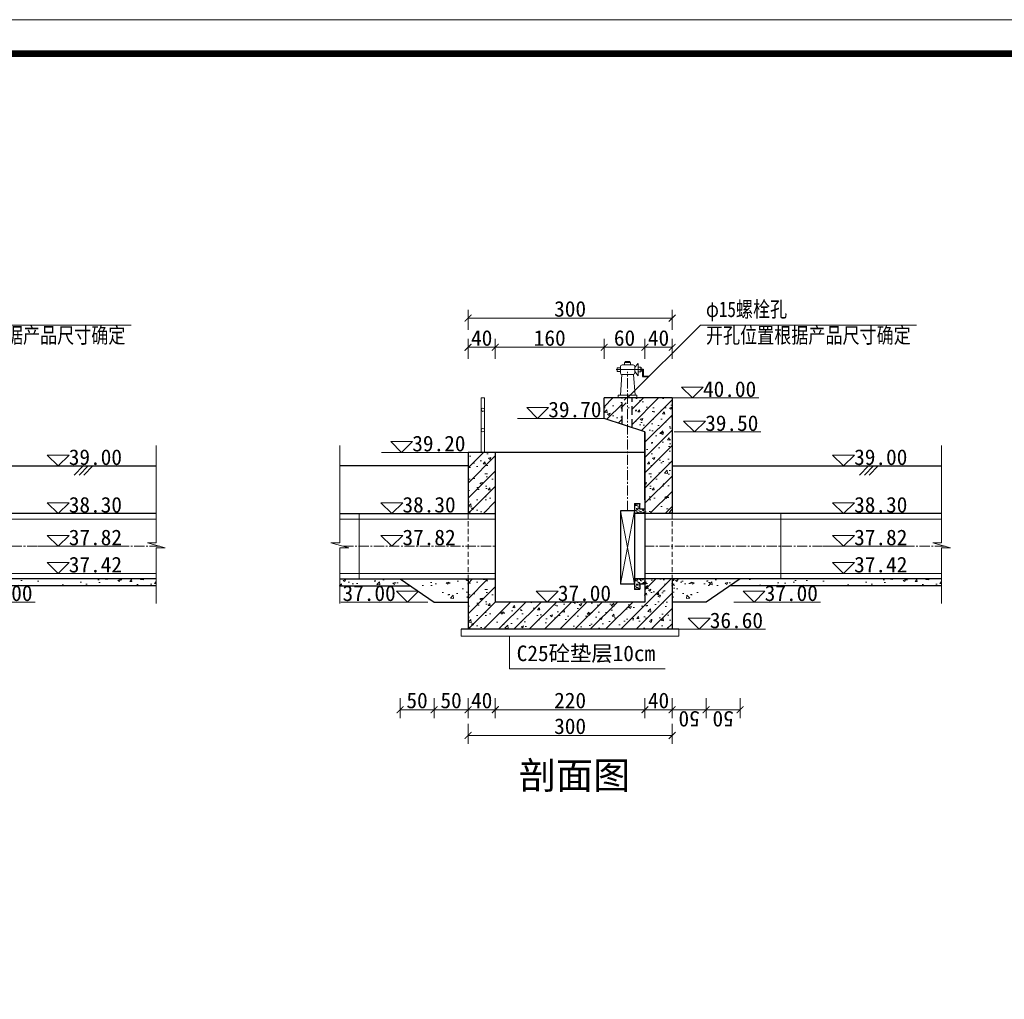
# Model space of a CAD drawing. Extents: x -27255 to 1448651, y 31034 to 8081248.
# Tile 98 of 198: x 583663 to 583808, y 3860950 to 3861094. Entities that reach past the tile are written whole.
import ezdxf
from ezdxf.enums import TextEntityAlignment as Align
from ezdxf.lldxf.tags import DXFTag

# ---------------------------------------------------------------- set-up
doc = ezdxf.new("R2010")
doc.units = 0
for name, pattern in [('CENTER2', [1.125, 0.75, -0.125, 0.125, -0.125]), ('DASHED', [19.05, 12.7, -6.35]), ('HIDDEN', [0.375, 0.25, -0.125])]:
    doc.linetypes.add(name, pattern=pattern)
doc.layers.get('0').update_dxf_attribs({"linetype": 'CONTINUOUS'})
for name, color, linetype, lineweight in [('0.09中心线', 1, 'DASHDOT2', 9), ('0.09标注线', 3, 'CONTINUOUS', 9), ('0.13填充', 8, 'CONTINUOUS', 9), ('0.13文字', 3, 'CONTINUOUS', 13), ('0.15红线', 1, 'CONTINUOUS', 15), ('0.30粗线', 7, 'CONTINUOUS', 30), ('图框', 7, 'CONTINUOUS', 20), ('细实线', 3, 'CONTINUOUS', 20), ('细线', 7, 'CONTINUOUS', 15), ('虚线', 251, 'HIDDEN', 15)]:
    doc.layers.add(name, color=color, linetype=linetype, lineweight=lineweight)
doc.styles.add('-仿宋_GB2312', font='FangSong_GB2312.ttf')
doc.styles.get("Standard").update_dxf_attribs({"font": 'rs.shx', "bigfont": 'hztxt.shx'})
tags = doc.linetypes.add('DASHDOT2', pattern=[0.5, 0.25, -0.125, 0, -0.125]).pattern_tags.tags
tags[10:11] = [DXFTag(74, 4), DXFTag(75, 0), DXFTag(340, '0'), DXFTag(46, 1.0), DXFTag(50, 0.0), DXFTag(44, 0.0), DXFTag(45, 0.0)]
tags[8:9] = [DXFTag(74, 4), DXFTag(75, 0), DXFTag(340, '0'), DXFTag(46, 1.0), DXFTag(50, 0.0), DXFTag(44, 0.0), DXFTag(45, 0.0)]
tags[6:7] = [DXFTag(74, 4), DXFTag(75, 0), DXFTag(340, '0'), DXFTag(46, 1.0), DXFTag(50, 0.0), DXFTag(44, 0.0), DXFTag(45, 0.0)]
tags[4:5] = [DXFTag(74, 4), DXFTag(75, 0), DXFTag(340, '0'), DXFTag(46, 1.0), DXFTag(50, 0.0), DXFTag(44, 0.0), DXFTag(45, 0.0)]
doc.dimstyles.get("Standard").update_dxf_attribs({"dimtxt": 0.18, "dimasz": 0.18, "dimexe": 0.18, "dimexo": 0.0625, "dimgap": 0.09, "dimtad": 0, "dimtih": 1, "dimtoh": 1, "dimdec": 4, "dimzin": 0, "dimdsep": 46, "dimtxsty": 'Standard', "dimcen": 0.09, "dimadec": 0, "dimazin": 0, "dimtfac": 1, "dimtdec": 4, "dimtofl": 0, "dimtmove": 0, "dimatfit": 3, "dimfxl": 1, "dimtolj": 1, "dimtzin": 0, "dimarcsym": 0})

# ---------------------------------------------------------------- blocks, each defined once
blk = doc.blocks.new('d4trtg')
at = {"lineweight": 0}
blk.add_line((653868.4, 3902577.3), (658071.2, 3902577.3), dxfattribs=at)
at = {"lineweight": 0, "const_width": 10}
blk.add_lwpolyline([(654118.6, 3902527.3), (658021.2, 3902527.3), (658021.2, 3899655.4), (654118.6, 3899655.4)], close=True, dxfattribs=at)
blk = doc.blocks.new('_ARCHTICK')
at = {"color": 0, "linetype": 'ByBlock', "const_width": 0.15}
blk.add_lwpolyline([(-0.5, -0.5), (0.5, 0.5)], dxfattribs=at)

msp = doc.modelspace()

# ---------------------------------------------------------------- hatches: boundary and pattern name
at = {"layer": '0.13填充'}
h = msp.add_hatch(dxfattribs=at)
h.set_pattern_fill('ANSI31', color=256, scale=0.4, style=0)
h.set_pattern_definition([(45, (583751.7237, 3861036.7041), (-0.898, 0.898), [])])
h.paths.add_polyline_path([(583752.5011, 3861038.20413), (583751.72367, 3861038.20413), (583751.72367, 3861036.70413), (583752.5011, 3861036.70413)])
h = msp.add_hatch(dxfattribs=at)
h.set_pattern_fill('ANSI31', color=256, scale=0.4, style=0)
h.set_pattern_definition([(45, (583749.2497, 3861036.7041), (-0.89803, 0.89803), [])])
h.paths.add_polyline_path([(583752.93226, 3861038.20413), (583752.20969, 3861038.20413), (583752.20969, 3861036.70413), (583752.93226, 3861036.70413)])
at = {"layer": '0.13文字', "lineweight": 13}
h = msp.add_hatch(dxfattribs=at)
h.set_pattern_fill('ANSI31', color=256, scale=0.5, style=0)
h.set_pattern_definition([(45, (583749.2497, 3861021.2041), (-1.12253, 1.12253), [])])
h.paths.add_polyline_path([(583755.24969, 3861033.20413), (583755.24969, 3861023.20413), (583755.24969, 3861021.20413), (583757.20318, 3861021.20413), (583759.24969, 3861021.20413), (583759.24969, 3861038.20413), (583753.3848, 3861038.20413), (583753.3848, 3861033.82576)])
h.paths.add_polyline_path([(583749.24969, 3861035.20413), (583751.8848, 3861034.32576), (583751.8848, 3861038.20413), (583751.35119, 3861038.20413), (583749.24969, 3861038.20413)])
at = {"layer": '0.13文字', "linetype": 'Continuous', "lineweight": 13}
h = msp.add_hatch(dxfattribs=at)
h.set_pattern_fill('AR-CONC', color=256, scale=0.02, style=0)
h.set_pattern_definition([(50, (583749.2497, 3861035.0453), (3.6437, -0.3188), [0.381, -4.191]), (355, (583749.2497, 3861035.0453), (-0.705, 3.821), [0.3048, -3.3528]), (100.45, (583749.5533, 3861035.0188), (2.939, 3.5023), [0.3238, -3.5618]), (46.18, (583749.2497, 3861036.0613), (5.4216, -0.841), [0.5715, -6.2865]), (96.64, (583749.7015, 3861035.9913), (4.748, 4.9485), [0.4857, -5.3427]), (351.18, (583749.2497, 3861036.0613), (4.748, 4.9485), [0.4572, -5.0292]), (21, (583749.7577, 3861035.8073), (3.0323, -2.0453), [0.381, -4.191]), (326, (583749.7577, 3861035.8073), (1.236, 3.6838), [0.3048, -3.3528]), (71.45, (583750.0104, 3861035.637), (4.2683, 1.6385), [0.3238, -3.5618]), (37.5, (583749.2497, 3861035.0453), (0.06177, 1.6911), [0, -3.31216, 0, -3.4036, 0, -3.3655]), (7.5, (583749.2497, 3861035.0453), (1.3364, 2.0036), [0, -1.94056, 0, -3.23596, 0, -1.2827]), (327.5, (583748.1169, 3861035.0453), (2.7118, -0.11457), [0, -1.27, 0, -3.9624, 0, -5.2578]), (317.5, (583747.6089, 3861035.0453), (2.9626, 0.5085), [0, -1.651, 0, -2.63144, 0, -3.7338])])
h.paths.add_polyline_path([(583749.24969, 3861035.70413), (583751.8848, 3861035.04535), (583751.8848, 3861038.20413), (583751.35119, 3861038.20413), (583749.24969, 3861038.20413)])
at = {"layer": '0.13文字', "lineweight": 13}
h = msp.add_hatch(dxfattribs=at)
h.set_pattern_fill('AR-CONC', color=256, scale=0.02, style=0)
h.set_pattern_definition([(50, (583753.3848, 3861021.204), (3.6437, -0.3188), [0.381, -4.191]), (355, (583753.3848, 3861021.204), (-0.70486, 3.8211), [0.3048, -3.3528]), (100.45, (583753.6884, 3861021.1776), (2.93885, 3.5023), [0.3238, -3.5618]), (46.184, (583753.385, 3861022.22), (5.4216, -0.8408), [0.5715, -6.2865]), (96.636, (583753.8366, 3861022.15), (4.7481, 4.9485), [0.4857, -5.3427]), (351.184, (583753.385, 3861022.22), (4.748, 4.9485), [0.4572, -5.0292]), (21, (583753.8928, 3861021.966), (3.0323, -2.0453), [0.381, -4.191]), (326, (583753.8928, 3861021.966), (1.236, 3.6838), [0.3048, -3.3528]), (71.451, (583754.1455, 3861021.7957), (4.2683, 1.63846), [0.3238, -3.5618]), (37.5, (583753.3848, 3861021.2041), (0.06177, 1.6911), [0, -3.31216, 0, -3.4036, 0, -3.3655]), (7.5, (583753.3848, 3861021.2041), (1.3364, 2.00361), [0, -1.94056, 0, -3.23596, 0, -1.2827]), (327.5, (583752.252, 3861021.2041), (2.71181, -0.11457), [0, -1.27, 0, -3.9624, 0, -5.2578]), (317.5, (583751.744, 3861021.2041), (2.96258, 0.50853), [0, -1.651, 0, -2.63144, 0, -3.7338])])
h.paths.add_polyline_path([(583753.3848, 3861038.20413), (583753.3848, 3861033.82576), (583755.24969, 3861033.20413), (583755.24969, 3861023.20413), (583755.24969, 3861021.20413), (583757.20318, 3861021.20413), (583759.24969, 3861021.20413), (583759.24969, 3861038.20413)])
h = msp.add_hatch(dxfattribs=at)
h.set_pattern_fill('ANSI31', color=256, scale=0.5, style=0)
h.set_pattern_definition([(45, (583729.2497, 3861021.2041), (-1.12253, 1.12253), [])])
h.paths.add_polyline_path([(583733.24969, 3861030.20413), (583729.24969, 3861030.20413), (583729.24969, 3861021.20413), (583733.24969, 3861021.20413)])
h = msp.add_hatch(dxfattribs=at)
h.set_pattern_fill('AR-CONC', color=256, scale=0.02, style=0)
h.set_pattern_definition([(50, (583729.2497, 3861021.204), (3.6437, -0.3188), [0.381, -4.191]), (355, (583729.2497, 3861021.204), (-0.7049, 3.8211), [0.3048, -3.3528]), (100.45, (583729.5533, 3861021.1776), (2.9389, 3.5023), [0.3238, -3.5618]), (46.184, (583729.2497, 3861022.22), (5.4216, -0.8408), [0.5715, -6.2865]), (96.636, (583729.7015, 3861022.15), (4.748, 4.9485), [0.4857, -5.3427]), (351.184, (583729.2497, 3861022.22), (4.748, 4.9485), [0.4572, -5.0292]), (21, (583729.7577, 3861021.966), (3.0323, -2.0453), [0.381, -4.191]), (326, (583729.7577, 3861021.966), (1.236, 3.6838), [0.3048, -3.3528]), (71.45, (583730.0104, 3861021.7957), (4.2683, 1.6385), [0.3238, -3.5618]), (37.5, (583729.2497, 3861021.2041), (0.06177, 1.6911), [0, -3.31216, 0, -3.4036, 0, -3.3655]), (7.5, (583729.2497, 3861021.2041), (1.3364, 2.0036), [0, -1.94056, 0, -3.23596, 0, -1.2827]), (327.5, (583728.1169, 3861021.2041), (2.71181, -0.11457), [0, -1.27, 0, -3.9624, 0, -5.2578]), (317.5, (583727.6089, 3861021.2041), (2.9626, 0.50853), [0, -1.651, 0, -2.63144, 0, -3.7338])])
h.paths.add_polyline_path([(583729.24969, 3861021.20413), (583733.24969, 3861021.20413), (583733.24969, 3861030.20413), (583729.24969, 3861030.20413)])
h = msp.add_hatch(dxfattribs=at)
h.set_pattern_fill('AR-SAND', color=256, scale=0.01, style=0)
h.set_pattern_definition([(37.5, (583753.73677, 3861021.20413), (-0.016, 0.48941), [0, -0.38608, 0, -0.4318, 0, -0.41275]), (7.5, (583753.7368, 3861021.2041), (0.44952, 0.71683), [0, -0.20828, 0, -0.34798, 0, -0.13335]), (327.5, (583753.42435, 3861021.20413), (0.79099, 0.00144), [0, -0.127, 0, -0.4572, 0, -0.5969]), (317.5, (583753.42435, 3861021.2041), (0.76356, 0.22293), [0, -0.0635, 0, -0.29972, 0, -0.3429])])
h.paths.add_polyline_path([(583755.24969, 3861021.92806), (583754.52185, 3861021.92806), (583754.52185, 3861022.70413), (583753.73677, 3861022.70413), (583753.73677, 3861021.20413), (583755.24969, 3861021.20413)])
h = msp.add_hatch(dxfattribs=at)
h.set_pattern_fill('AR-CONC', color=256, scale=0.02, style=0)
h.set_pattern_definition([(50, (583643.7825, 3861010.604), (3.6437, -0.31878), [0.381, -4.191]), (355, (583643.7825, 3861010.604), (-0.70486, 3.82113), [0.3048, -3.3528]), (100.451, (583644.086, 3861010.5776), (2.93885, 3.50233), [0.3238, -3.5618]), (46.184, (583643.7825, 3861011.62), (5.4216, -0.84085), [0.5715, -6.2865]), (96.636, (583644.2343, 3861011.55), (4.7481, 4.9485), [0.4857, -5.3427]), (351.184, (583643.7825, 3861011.62), (4.7481, 4.9485), [0.4572, -5.0292]), (21, (583644.2905, 3861011.366), (3.0323, -2.0453), [0.381, -4.191]), (326, (583644.2905, 3861011.366), (1.23604, 3.68376), [0.3048, -3.3528]), (71.451, (583644.5432, 3861011.1957), (4.26833, 1.63846), [0.3238, -3.5618]), (37.5, (583643.7825, 3861010.6041), (0.06177, 1.6911), [0, -3.31216, 0, -3.4036, 0, -3.3655]), (7.5, (583643.7825, 3861010.6041), (1.33639, 2.00361), [0, -1.94056, 0, -3.23596, 0, -1.2827]), (327.5, (583642.6497, 3861010.6041), (2.71181, -0.114575), [0, -1.27, 0, -3.9624, 0, -5.2578]), (317.5, (583642.1417, 3861010.6041), (2.96258, 0.50853), [0, -1.651, 0, -2.63144, 0, -3.7338])])
h.paths.add_polyline_path([(583683.40315, 3861010.60413), (583683.40315, 3861011.60413), (583643.78252, 3861011.60413), (583643.78252, 3861010.60413)])
h = msp.add_hatch(dxfattribs=at)
h.set_pattern_fill('AR-CONC', color=256, scale=0.02, style=0)
h.set_pattern_definition([(50, (583710.3882, 3861010.604), (3.6437, -0.3188), [0.381, -4.191]), (355, (583710.3882, 3861010.604), (-0.7049, 3.8211), [0.3048, -3.3528]), (100.45, (583710.692, 3861010.5776), (2.9389, 3.5023), [0.3238, -3.5618]), (46.184, (583710.3882, 3861011.62), (5.4216, -0.8408), [0.5715, -6.2865]), (96.636, (583710.84, 3861011.55), (4.748, 4.9485), [0.4857, -5.3427]), (351.184, (583710.388, 3861011.62), (4.748, 4.9485), [0.4572, -5.0292]), (21, (583710.8962, 3861011.366), (3.0323, -2.0453), [0.381, -4.191]), (326, (583710.8962, 3861011.366), (1.236, 3.6838), [0.3048, -3.3528]), (71.45, (583711.149, 3861011.1957), (4.2683, 1.6385), [0.3238, -3.5618]), (37.5, (583710.3882, 3861010.6041), (0.06177, 1.6911), [0, -3.31216, 0, -3.4036, 0, -3.3655]), (7.5, (583710.3882, 3861010.6041), (1.3364, 2.0036), [0, -1.94056, 0, -3.23596, 0, -1.2827]), (327.5, (583709.2554, 3861010.6041), (2.71181, -0.11457), [0, -1.27, 0, -3.9624, 0, -5.2578]), (317.5, (583708.7474, 3861010.6041), (2.9626, 0.50853), [0, -1.651, 0, -2.63144, 0, -3.7338])])
h.paths.add_polyline_path([(583710.38823, 3861011.60413), (583710.38823, 3861010.60413), (583722.24969, 3861010.60413), (583721.24969, 3861011.60413)])
h = msp.add_hatch(dxfattribs=at)
h.set_pattern_fill('AR-CONC', color=256, scale=0.02, style=0)
h.set_pattern_definition([(50, (583721.2497, 3861008.604), (3.6437, -0.3188), [0.381, -4.191]), (355, (583721.2497, 3861008.604), (-0.7049, 3.8211), [0.3048, -3.3528]), (100.45, (583721.5533, 3861008.5776), (2.9389, 3.5023), [0.3238, -3.5618]), (46.184, (583721.2497, 3861009.62), (5.4216, -0.8408), [0.5715, -6.2865]), (96.636, (583721.7015, 3861009.55), (4.748, 4.9485), [0.4857, -5.3427]), (351.184, (583721.2497, 3861009.62), (4.748, 4.9485), [0.4572, -5.0292]), (21, (583721.7577, 3861009.366), (3.0323, -2.0453), [0.381, -4.191]), (326, (583721.7577, 3861009.366), (1.236, 3.6838), [0.3048, -3.3528]), (71.45, (583722.0104, 3861009.1957), (4.2683, 1.6385), [0.3238, -3.5618]), (37.5, (583721.2497, 3861008.6041), (0.06177, 1.6911), [0, -3.31216, 0, -3.4036, 0, -3.3655]), (7.5, (583721.2497, 3861008.6041), (1.3364, 2.0036), [0, -1.94056, 0, -3.23596, 0, -1.2827]), (327.5, (583720.1169, 3861008.6041), (2.71181, -0.11457), [0, -1.27, 0, -3.9624, 0, -5.2578]), (317.5, (583719.6089, 3861008.6041), (2.9626, 0.50853), [0, -1.651, 0, -2.63144, 0, -3.7338])])
h.paths.add_polyline_path([(583729.24969, 3861011.60413), (583721.24969, 3861011.60413), (583724.24969, 3861008.60413), (583729.24969, 3861008.60413)])
h = msp.add_hatch(dxfattribs=at)
h.set_pattern_fill('AR-CONC', color=256, scale=0.02, style=0)
h.set_pattern_definition([(50, (583729.2497, 3861004.204), (3.6437, -0.31878), [0.381, -4.191]), (355, (583729.2497, 3861004.204), (-0.70486, 3.82113), [0.3048, -3.3528]), (100.451, (583729.5533, 3861004.1776), (2.93885, 3.50233), [0.3238, -3.5618]), (46.184, (583729.2497, 3861005.22), (5.4216, -0.84085), [0.5715, -6.2865]), (96.636, (583729.7015, 3861005.15), (4.7481, 4.9485), [0.4857, -5.3427]), (351.184, (583729.2497, 3861005.22), (4.7481, 4.9485), [0.4572, -5.0292]), (21, (583729.7577, 3861004.966), (3.0323, -2.0453), [0.381, -4.191]), (326, (583729.7577, 3861004.966), (1.23604, 3.68376), [0.3048, -3.3528]), (71.451, (583730.0104, 3861004.7957), (4.26833, 1.63846), [0.3238, -3.5618]), (37.5, (583729.2497, 3861004.2041), (0.06177, 1.6911), [0, -3.31216, 0, -3.4036, 0, -3.3655]), (7.5, (583729.2497, 3861004.2041), (1.33639, 2.00361), [0, -1.94056, 0, -3.23596, 0, -1.2827]), (327.5, (583728.1169, 3861004.2041), (2.71181, -0.114575), [0, -1.27, 0, -3.9624, 0, -5.2578]), (317.5, (583727.6089, 3861004.2041), (2.96258, 0.50853), [0, -1.651, 0, -2.63144, 0, -3.7338])])
h.paths.add_polyline_path([(583733.24969, 3861008.20413), (583733.24969, 3861011.60413), (583729.24969, 3861011.60413), (583729.24969, 3861004.20413), (583759.24969, 3861004.20413), (583759.24969, 3861011.60413), (583755.24969, 3861011.60413), (583755.24969, 3861008.20413)])
h = msp.add_hatch(dxfattribs=at)
h.set_pattern_fill('ANSI31', color=256, scale=0.5, style=0)
h.set_pattern_definition([(45, (583729.2497, 3861004.2041), (-1.12253, 1.12253), [])])
h.paths.add_polyline_path([(583733.24969, 3861008.20413), (583733.24969, 3861011.60413), (583729.24969, 3861011.60413), (583729.24969, 3861004.20413), (583759.24969, 3861004.20413), (583759.24969, 3861011.60413), (583755.24969, 3861011.60413), (583755.24969, 3861008.20413)])
h = msp.add_hatch(dxfattribs=at)
h.set_pattern_fill('AR-SAND', color=256, scale=0.01, style=0)
h.set_pattern_definition([(37.5, (583753.73677, 3861010.10413), (-0.016, 0.48941), [0, -0.38608, 0, -0.4318, 0, -0.41275]), (7.5, (583753.7368, 3861010.1041), (0.44952, 0.71683), [0, -0.20828, 0, -0.34798, 0, -0.13335]), (327.5, (583753.42435, 3861010.10413), (0.79099, 0.00144), [0, -0.127, 0, -0.4572, 0, -0.5969]), (317.5, (583753.42435, 3861010.1041), (0.76356, 0.22293), [0, -0.0635, 0, -0.29972, 0, -0.3429])])
h.paths.add_polyline_path([(583755.24969, 3861011.60413), (583753.73677, 3861011.60413), (583753.73677, 3861010.10413), (583754.52185, 3861010.10413), (583754.52185, 3861010.8802), (583755.24969, 3861010.8802)])
h = msp.add_hatch(dxfattribs=at)
h.set_pattern_fill('AR-CONC', color=256, scale=0.02, style=0)
h.set_pattern_definition([(50, (583759.2497, 3861010.604), (3.6437, -0.31878), [0.381, -4.191]), (355, (583759.2497, 3861010.604), (-0.70486, 3.82113), [0.3048, -3.3528]), (100.451, (583759.5533, 3861010.5776), (2.93885, 3.50233), [0.3238, -3.5618]), (46.184, (583759.2497, 3861011.62), (5.4216, -0.84085), [0.5715, -6.2865]), (96.636, (583759.7015, 3861011.55), (4.7481, 4.9485), [0.4857, -5.3427]), (351.184, (583759.2497, 3861011.62), (4.7481, 4.9485), [0.4572, -5.0292]), (21, (583759.7577, 3861011.366), (3.0323, -2.0453), [0.381, -4.191]), (326, (583759.7577, 3861011.366), (1.23604, 3.68376), [0.3048, -3.3528]), (71.451, (583760.0104, 3861011.1957), (4.26833, 1.63846), [0.3238, -3.5618]), (37.5, (583759.2497, 3861010.6041), (0.06177, 1.6911), [0, -3.31216, 0, -3.4036, 0, -3.3655]), (7.5, (583759.2497, 3861010.6041), (1.33639, 2.00361), [0, -1.94056, 0, -3.23596, 0, -1.2827]), (327.5, (583758.1169, 3861010.6041), (2.71181, -0.114575), [0, -1.27, 0, -3.9624, 0, -5.2578]), (317.5, (583757.6089, 3861010.6041), (2.96258, 0.50853), [0, -1.651, 0, -2.63144, 0, -3.7338])])
h.paths.add_polyline_path([(583798.87031, 3861010.60413), (583798.87031, 3861011.60413), (583759.24969, 3861011.60413), (583759.24969, 3861010.60413)])
h = msp.add_hatch(dxfattribs=at)
h.set_pattern_fill('AR-CONC', color=256, scale=0.02, style=0)
h.set_pattern_definition([(130, (583767.2497, 3861008.604), (-3.6437, -0.3188), [0.381, -4.191]), (185, (583767.2497, 3861008.604), (0.7049, 3.8211), [0.3048, -3.3528]), (79.55, (583766.946, 3861008.5776), (-2.9389, 3.5023), [0.3238, -3.5618]), (133.816, (583767.2497, 3861009.62), (-5.4216, -0.8408), [0.5715, -6.2865]), (83.364, (583766.798, 3861009.55), (-4.748, 4.9485), [0.4857, -5.3427]), (188.816, (583767.2497, 3861009.62), (-4.748, 4.9485), [0.4572, -5.0292]), (159, (583766.7417, 3861009.366), (-3.0323, -2.0453), [0.381, -4.191]), (214, (583766.7417, 3861009.366), (-1.236, 3.6838), [0.3048, -3.3528]), (108.55, (583766.489, 3861009.1957), (-4.2683, 1.6385), [0.3238, -3.5618]), (142.5, (583767.2497, 3861008.6041), (-0.06177, 1.6911), [0, -3.31216, 0, -3.4036, 0, -3.3655]), (172.5, (583767.2497, 3861008.6041), (-1.3364, 2.0036), [0, -1.94056, 0, -3.23596, 0, -1.2827]), (212.5, (583768.3825, 3861008.6041), (-2.71181, -0.11457), [0, -1.27, 0, -3.9624, 0, -5.2578]), (222.5, (583768.8905, 3861008.6041), (-2.9626, 0.50853), [0, -1.651, 0, -2.63144, 0, -3.7338])])
h.paths.add_polyline_path([(583759.24969, 3861011.60413), (583767.24969, 3861011.60413), (583764.24969, 3861008.60413), (583759.24969, 3861008.60413)])
at = {"layer": '0.13文字', "linetype": 'Continuous', "lineweight": 13}
h = msp.add_hatch(dxfattribs=at)
h.set_pattern_fill('AR-CONC', color=256, scale=0.02, style=0)
h.set_pattern_definition([(50, (583755.2497, 3861009.204), (3.6437, -0.3188), [0.381, -4.191]), (355, (583755.2497, 3861009.204), (-0.7049, 3.8211), [0.3048, -3.3528]), (100.45, (583755.5533, 3861009.1776), (2.9389, 3.5023), [0.3238, -3.5618]), (46.18, (583755.2497, 3861010.22), (5.4216, -0.841), [0.5715, -6.2865]), (96.64, (583755.7015, 3861010.15), (4.748, 4.9485), [0.4857, -5.3427]), (351.18, (583755.2497, 3861010.22), (4.748, 4.9485), [0.4572, -5.0292]), (21, (583755.7577, 3861009.966), (3.0323, -2.0453), [0.381, -4.191]), (326, (583755.7577, 3861009.966), (1.236, 3.6838), [0.3048, -3.3528]), (71.45, (583756.0104, 3861009.7957), (4.2683, 1.6385), [0.3238, -3.5618]), (37.5, (583755.2497, 3861009.2041), (0.06177, 1.6911), [0, -3.31216, 0, -3.4036, 0, -3.3655]), (7.5, (583755.2497, 3861009.2041), (1.3364, 2.0036), [0, -1.94056, 0, -3.23596, 0, -1.2827]), (327.5, (583754.1169, 3861009.2041), (2.7118, -0.11457), [0, -1.27, 0, -3.9624, 0, -5.2578]), (317.5, (583753.6089, 3861009.2041), (2.9626, 0.5085), [0, -1.651, 0, -2.63144, 0, -3.7338])])
h.paths.add_polyline_path([(583755.24969, 3861011.20413), (583755.24969, 3861009.20413), (583760.24969, 3861009.20413), (583760.24969, 3861011.20413)])

# ---------------------------------------------------------------- linework, layer by layer
for p, q in [((583754.4437, 3861042.38586), (583754.93863, 3861042.38586)), ((583754.65191, 3861042.71957), (583754.65191, 3861042.05214)), ((583754.65191, 3861042.41879), (583754.96645, 3861042.41879)), ((583754.65191, 3861042.35292), (583754.96645, 3861042.35292)), ((583754.91081, 3861042.41879), (583754.91081, 3861041.36358)), ((583754.96645, 3861042.41879), (583754.96645, 3861041.42612)), ((583754.91081, 3861041.36358), (583755.79415, 3861041.36358)), ((583754.96645, 3861041.42612), (583755.79415, 3861041.42612)), ((583755.79415, 3861041.42612), (583755.79415, 3861041.36358))]:
    msp.add_line(p, q)
at = {"linetype": 'Continuous', "lineweight": 30}
for p, q in [((583749.24969, 3861035.20413), (583749.24969, 3861038.20413)), ((583755.24969, 3861033.20413), (583749.24969, 3861035.20413)), ((583755.24969, 3861023.20413), (583755.24969, 3861033.20413)), ((583753.73677, 3861021.6021), (583751.65677, 3861021.6021)), ((583751.65677, 3861021.6021), (583751.65677, 3861010.83372)), ((583753.73677, 3861022.70413), (583753.73677, 3861010.10413)), ((583753.73677, 3861022.70413), (583754.52185, 3861022.70413)), ((583754.52185, 3861021.92806), (583754.52185, 3861022.70413)), ((583754.52185, 3861021.92806), (583755.24969, 3861021.92806)), ((583755.24969, 3861021.20413), (583753.73677, 3861021.20413)), ((583757.20318, 3861021.20413), (583755.24969, 3861021.20413)), ((583755.24969, 3861011.60413), (583753.73677, 3861011.60413)), ((583757.20318, 3861011.60413), (583755.24969, 3861011.60413)), ((583753.73677, 3861010.83372), (583751.65677, 3861010.83372)), ((583753.73677, 3861010.10413), (583754.52185, 3861010.10413)), ((583754.52185, 3861010.8802), (583755.24969, 3861010.8802)), ((583754.52185, 3861010.8802), (583754.52185, 3861010.10413))]:
    msp.add_line(p, q, dxfattribs=at)
at = {"linetype": 'DASHED', "ltscale": 0.1}
for p, q in [((583751.8848, 3861034.32576), (583751.8848, 3861038.20413)), ((583753.3848, 3861033.82576), (583753.3848, 3861038.20413))]:
    msp.add_line(p, q, dxfattribs=at)
at = {"layer": '0.09中心线', "lineweight": 20, "ltscale": 3}
msp.add_line((583751.03432, 3861042.38586), (583754.4437, 3861042.38586), dxfattribs=at)
at = {"layer": '0.09标注线'}
for p, q in [((583647.97379, 3861048.87884), (583679.69572, 3861048.87884)), ((583763.44096, 3861048.87884), (583795.16289, 3861048.87884)), ((583753.73677, 3861021.6021), (583751.65677, 3861010.83372)), ((583751.65677, 3861021.6021), (583753.73677, 3861010.83372)), ((583735.35566, 3860998.38189), (583758.21372, 3860998.38189))]:
    msp.add_line(p, q, dxfattribs=at)
at = {"layer": '0.13文字', "linetype": 'Continuous', "lineweight": 13}
msp.add_line((582175.00285, 3861093.80819), (587865.89025, 3861093.80819), dxfattribs=at)
at = {"layer": '0.13文字', "lineweight": 13}
for p, q in [((583763.44096, 3861048.87884), (583752.66632, 3861038.20413)), ((583683.40315, 3861020.40413), (583639.78252, 3861020.40413)), ((583710.38823, 3861020.40413), (583733.24969, 3861020.40413)), ((583798.87031, 3861020.40413), (583755.24969, 3861020.40413)), ((583775.24969, 3861021.20413), (583775.24969, 3861011.60413)), ((583683.40315, 3861012.40413), (583639.78252, 3861012.40413)), ((583710.38823, 3861012.40413), (583733.24969, 3861012.40413)), ((583798.87031, 3861012.40413), (583755.24969, 3861012.40413)), ((583728.24969, 3861004.20413), (583728.24969, 3861003.20413)), ((583760.24969, 3861004.20413), (583760.24969, 3861003.20413)), ((583760.24969, 3861003.20413), (583728.24969, 3861003.20413)), ((583735.35566, 3860998.38189), (583735.35566, 3861003.20413))]:
    msp.add_line(p, q, dxfattribs=at)
at = {"layer": '0.15红线'}
for p, q in [((583731.18482, 3861030.20413), (583731.18482, 3861038.20413)), ((583731.68482, 3861038.20413), (583731.18482, 3861038.20413)), ((583731.68482, 3861030.20413), (583731.68482, 3861038.20413))]:
    msp.add_line(p, q, dxfattribs=at)
for centre in [(583731.43482, 3861036.47583), (583731.43482, 3861033.46365)]:
    msp.add_circle(centre, 0.25, dxfattribs=at)
at = {"layer": '0.30粗线', "color": 7, "lineweight": 13}
for p, q in [((583752.23369, 3861043.05953), (583752.23369, 3861043.39077)), ((583752.23369, 3861043.39077), (583753.14307, 3861043.39077)), ((583753.01969, 3861043.54955), (583752.34879, 3861043.54955)), ((583752.34879, 3861043.54955), (583752.34879, 3861043.39077)), ((583753.01969, 3861043.39077), (583753.01969, 3861043.54955)), ((583753.14307, 3861043.39077), (583753.14307, 3861043.05953)), ((583754.2432, 3861041.43744), (583754.2432, 3861043.28023)), ((583751.64342, 3861042.63286), (583751.16122, 3861042.63286)), ((583751.16122, 3861042.63286), (583751.16122, 3861042.09555)), ((583751.16122, 3861042.09555), (583751.64342, 3861042.09555)), ((583751.64342, 3861041.90075), (583751.64342, 3861042.80953)), ((583751.89342, 3861043.05953), (583753.53845, 3861043.05953)), ((583753.78845, 3861042.80953), (583753.78845, 3861041.90346)), ((583754.18911, 3861042.71957), (583754.65191, 3861042.71957)), ((583754.18911, 3861042.05214), (583754.65191, 3861042.05214)), ((583751.87125, 3861041.65174), (583751.6534, 3861038.62735)), ((583753.3337, 3861041.65075), (583751.89342, 3861041.65075)), ((583753.53845, 3861041.65346), (583753.33347, 3861041.65346)), ((583753.57476, 3861041.65611), (583753.83427, 3861038.62735)), ((583754.08013, 3861038.62735), (583751.30082, 3861038.62735)), ((583751.30082, 3861038.62735), (583751.30082, 3861038.20413)), ((583754.08013, 3861038.20413), (583754.08013, 3861038.62735))]:
    msp.add_line(p, q, dxfattribs=at)
at = {"layer": '0.30粗线'}
for p, q in [((583759.24969, 3861038.20413), (583749.24969, 3861038.20413)), ((583759.24969, 3861038.20413), (583759.24969, 3861021.20413)), ((583755.24969, 3861033.20413), (583755.24969, 3861008.20413)), ((583755.24969, 3861030.20413), (583729.24969, 3861030.20413)), ((583729.24969, 3861030.20413), (583729.24969, 3861021.20413)), ((583733.24969, 3861030.20413), (583733.24969, 3861008.20413)), ((583643.78252, 3861028.20413), (583683.40315, 3861028.20413)), ((583729.24969, 3861028.20413), (583710.38823, 3861028.20413)), ((583729.24969, 3861028.20413), (583710.38823, 3861028.20413)), ((583759.24969, 3861028.20413), (583798.87031, 3861028.20413)), ((583683.40315, 3861021.20413), (583639.78252, 3861021.20413)), ((583710.38823, 3861021.20413), (583733.24969, 3861021.20413)), ((583798.87031, 3861021.20413), (583755.24969, 3861021.20413)), ((583683.40315, 3861011.60413), (583639.78252, 3861011.60413)), ((583710.38823, 3861011.60413), (583733.24969, 3861011.60413)), ((583719.24969, 3861011.60413), (583724.24969, 3861008.20413)), ((583729.24969, 3861011.60413), (583729.24969, 3861004.20413)), ((583798.87031, 3861011.60413), (583755.24969, 3861011.60413)), ((583759.24969, 3861011.60413), (583759.24969, 3861004.20413)), ((583769.24969, 3861011.60413), (583764.24969, 3861008.20413)), ((583683.40315, 3861010.60413), (583652.31194, 3861010.60413)), ((583710.38823, 3861010.60413), (583720.72028, 3861010.60413)), ((583798.87031, 3861010.60413), (583767.7791, 3861010.60413)), ((583724.24969, 3861008.20413), (583729.24969, 3861008.20413)), ((583755.24969, 3861008.20413), (583733.24969, 3861008.20413)), ((583764.24969, 3861008.20413), (583759.24969, 3861008.20413)), ((583760.24969, 3861004.20413), (583728.24969, 3861004.20413))]:
    msp.add_line(p, q, dxfattribs=at)
at = {"layer": '0.30粗线', "color": 7, "lineweight": 13}
for centre, start, end in [((583751.89342, 3861042.80953), 90, 180), ((583751.89342, 3861041.90075), 180, 270), ((583753.53845, 3861042.80953), 0, 90), ((583753.53845, 3861041.90346), 270, 0)]:
    msp.add_arc(centre, 0.25, start, end, dxfattribs=at)
at = {"layer": '细实线', "color": 1, "linetype": 'CENTER2', "lineweight": 13, "ltscale": 2}
for p, q in [((583752.69677, 3861021.6021), (583752.69677, 3861042.05487)), ((583683.9056, 3861016.40413), (583639.78252, 3861016.40413)), ((583710.89069, 3861016.40413), (583733.24969, 3861016.40413)), ((583799.37277, 3861016.40413), (583755.24969, 3861016.40413))]:
    msp.add_line(p, q, dxfattribs=at)
at = {"layer": '细实线', "color": 3, "lineweight": 15}
for p, q in [((583760.61972, 3861039.80807), (583762.22367, 3861038.20413)), ((583763.82761, 3861039.80807), (583760.61972, 3861039.80807)), ((583762.22367, 3861038.20413), (583763.82761, 3861039.80807)), ((583759.24969, 3861038.20413), (583771.99807, 3861038.20413)), ((583737.87134, 3861036.80807), (583739.47529, 3861035.20413)), ((583741.07923, 3861036.80807), (583737.87134, 3861036.80807)), ((583739.47529, 3861035.20413), (583741.07923, 3861036.80807)), ((583736.50131, 3861035.20413), (583749.24969, 3861035.20413)), ((583760.93536, 3861034.80807), (583762.53931, 3861033.20413)), ((583764.14325, 3861034.80807), (583760.93536, 3861034.80807)), ((583762.53931, 3861033.20413), (583764.14325, 3861034.80807)), ((583759.56533, 3861033.20413), (583772.31371, 3861033.20413)), ((583717.87134, 3861031.80807), (583719.47529, 3861030.20413)), ((583721.07923, 3861031.80807), (583717.87134, 3861031.80807)), ((583719.47529, 3861030.20413), (583721.07923, 3861031.80807)), ((583683.40315, 3861031.20082, -0.09223), (583683.40315, 3861016.91195, -0.09223)), ((583710.38823, 3861031.20082, -0.09223), (583710.38823, 3861016.91195, -0.09223)), ((583716.50131, 3861030.20413), (583729.24969, 3861030.20413)), ((583798.87031, 3861031.20082, -0.09223), (583798.87031, 3861016.91195, -0.09223)), ((583667.37256, 3861029.80807), (583668.97651, 3861028.20413)), ((583670.58045, 3861029.80807), (583667.37256, 3861029.80807)), ((583668.97651, 3861028.20413), (583670.58045, 3861029.80807)), ((583782.83973, 3861029.80807), (583784.44367, 3861028.20413)), ((583786.04762, 3861029.80807), (583782.83973, 3861029.80807)), ((583784.44367, 3861028.20413), (583786.04762, 3861029.80807)), ((583666.00253, 3861028.20413), (583678.75091, 3861028.20413)), ((583781.46969, 3861028.20413), (583794.21808, 3861028.20413)), ((583667.37256, 3861022.80807), (583668.97651, 3861021.20413)), ((583670.58045, 3861022.80807), (583667.37256, 3861022.80807)), ((583668.97651, 3861021.20413), (583670.58045, 3861022.80807)), ((583716.42834, 3861022.80807), (583718.03229, 3861021.20413)), ((583719.63624, 3861022.80807), (583716.42834, 3861022.80807)), ((583718.03229, 3861021.20413), (583719.63624, 3861022.80807)), ((583782.83973, 3861022.80807), (583784.44367, 3861021.20413)), ((583786.04762, 3861022.80807), (583782.83973, 3861022.80807)), ((583784.44367, 3861021.20413), (583786.04762, 3861022.80807)), ((583666.00253, 3861021.20413), (583678.75091, 3861021.20413)), ((583713.24969, 3861021.20413), (583713.24969, 3861011.60413)), ((583781.46969, 3861021.20413), (583794.21808, 3861021.20413)), ((583667.37256, 3861018.00807), (583668.97651, 3861016.40413)), ((583670.58045, 3861018.00807), (583667.37256, 3861018.00807)), ((583668.97651, 3861016.40413), (583670.58045, 3861018.00807)), ((583716.42834, 3861018.00807), (583718.03229, 3861016.40413)), ((583719.63624, 3861018.00807), (583716.42834, 3861018.00807)), ((583718.03229, 3861016.40413), (583719.63624, 3861018.00807)), ((583782.83973, 3861018.00807), (583784.44367, 3861016.40413)), ((583786.04762, 3861018.00807), (583782.83973, 3861018.00807)), ((583784.44367, 3861016.40413), (583786.04762, 3861018.00807)), ((583666.00253, 3861016.40413), (583678.75091, 3861016.40413)), ((583682.09814, 3861016.91195, -0.09223), (583683.40315, 3861016.91195, -0.09223)), ((583684.70815, 3861016.17864, -0.09223), (583682.09814, 3861016.91195, -0.09223)), ((583683.40315, 3861016.17864, -0.09223), (583683.40315, 3861007.98557, -0.09223)), ((583683.40315, 3861016.17864, -0.09223), (583684.70815, 3861016.17864, -0.09223)), ((583709.08323, 3861016.91195, -0.09223), (583710.38823, 3861016.91195, -0.09223)), ((583711.69324, 3861016.17864, -0.09223), (583709.08323, 3861016.91195, -0.09223)), ((583710.38823, 3861016.17864, -0.09223), (583710.38823, 3861007.98557, -0.09223)), ((583710.38823, 3861016.17864, -0.09223), (583711.69324, 3861016.17864, -0.09223)), ((583781.46969, 3861016.40413), (583794.21808, 3861016.40413)), ((583797.5653, 3861016.91195, -0.09223), (583798.87031, 3861016.91195, -0.09223)), ((583800.17532, 3861016.17864, -0.09223), (583797.5653, 3861016.91195, -0.09223)), ((583798.87031, 3861016.17864, -0.09223), (583798.87031, 3861007.98557, -0.09223)), ((583798.87031, 3861016.17864, -0.09223), (583800.17532, 3861016.17864, -0.09223)), ((583667.37256, 3861014.00807), (583668.97651, 3861012.40413)), ((583670.58045, 3861014.00807), (583667.37256, 3861014.00807)), ((583668.97651, 3861012.40413), (583670.58045, 3861014.00807)), ((583782.83973, 3861014.00807), (583784.44367, 3861012.40413)), ((583786.04762, 3861014.00807), (583782.83973, 3861014.00807)), ((583784.44367, 3861012.40413), (583786.04762, 3861014.00807)), ((583666.00253, 3861012.40413), (583678.75091, 3861012.40413)), ((583781.46969, 3861012.40413), (583794.21808, 3861012.40413)), ((583720.33661, 3861008.20413), (583718.73266, 3861009.80807)), ((583718.73266, 3861009.80807), (583721.94055, 3861009.80807)), ((583721.94055, 3861009.80807), (583720.33661, 3861008.20413)), ((583739.27526, 3861009.80807), (583740.8792, 3861008.20413)), ((583742.48315, 3861009.80807), (583739.27526, 3861009.80807)), ((583740.8792, 3861008.20413), (583742.48315, 3861009.80807)), ((583769.68601, 3861009.80807), (583771.28996, 3861008.20413)), ((583772.8939, 3861009.80807), (583769.68601, 3861009.80807)), ((583771.28996, 3861008.20413), (583772.8939, 3861009.80807)), ((583652.84881, 3861008.20413), (583665.59719, 3861008.20413)), ((583723.31059, 3861008.20413), (583710.5622, 3861008.20413)), ((583737.90523, 3861008.20413), (583750.65361, 3861008.20413)), ((583768.31598, 3861008.20413), (583781.06436, 3861008.20413)), ((583761.61972, 3861005.80807), (583763.22367, 3861004.20413)), ((583764.82761, 3861005.80807), (583761.61972, 3861005.80807)), ((583763.22367, 3861004.20413), (583764.82761, 3861005.80807)), ((583760.24969, 3861004.20413), (583772.99807, 3861004.20413))]:
    msp.add_line(p, q, dxfattribs=at)
at = {"layer": '细实线', "ltscale": 5}
for p, q in [((583672.67444, 3861028.20413), (583671.33812, 3861026.86781)), ((583673.38155, 3861028.20413), (583672.04523, 3861026.86781)), ((583674.08865, 3861028.20413), (583672.75233, 3861026.86781)), ((583788.14161, 3861028.20413), (583786.80529, 3861026.86781)), ((583788.84871, 3861028.20413), (583787.51239, 3861026.86781)), ((583789.55582, 3861028.20413), (583788.2195, 3861026.86781))]:
    msp.add_line(p, q, dxfattribs=at)
at = {"layer": '细线', "color": 7, "lineweight": 13}
for p, q in [((583753.78845, 3861042.66355), (583754.18911, 3861043.28023)), ((583753.78845, 3861042.09264), (583754.2432, 3861041.43744)), ((583754.08013, 3861038.20413), (583754.08013, 3861038.20413))]:
    msp.add_line(p, q, dxfattribs=at)
at = {"layer": '虚线', "color": 8, "lineweight": 15, "ltscale": 3}
for p, q in [((583729.24969, 3861021.20413), (583729.24969, 3861011.60413)), ((583759.24969, 3861021.20413), (583759.24969, 3861011.60413))]:
    msp.add_line(p, q, dxfattribs=at)

# ---------------------------------------------------------------- block references
at = {"layer": '图框', "xscale": 0.09999999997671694, "yscale": 0.1000000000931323, "zscale": 0.1}
msp.add_blockref('d4trtg', (518127.15735, 3470836.0742), dxfattribs=at)

# ---------------------------------------------------------------- texts
at = {"color": 7, "style": '-仿宋_GB2312'}
msp.add_text('剖面图', height=4, dxfattribs=at).set_placement((583744.89952, 3860982.79444), align=Align.MIDDLE)
at = {"layer": '0.09标注线', "char_height": 2.3, "attachment_point": 1, "style": '-仿宋_GB2312'}
for insert in [(583648.75396, 3861052.39769, -0.81423), (583764.22113, 3861052.39769, -0.81423)]:
    msp.add_mtext('{\\W0.8;φ15螺栓孔\\P开孔位置根据产品尺寸确定}', dxfattribs=dict(at, insert=insert))
at = {"layer": '0.09标注线', "insert": (583736.39499, 3861001.81182, -5.8678), "char_height": 2.3, "width": 36.0624874, "attachment_point": 1, "style": '-仿宋_GB2312'}
msp.add_mtext('C25砼垫层10cm', dxfattribs=at)
at = {"layer": '细实线', "color": 3, "lineweight": 15, "char_height": 2.3, "width": 2.3, "attachment_point": 3, "style": '-仿宋_GB2312'}
for s, insert in [('40.00', (583771.61238, 3861040.65253)), ('39.70', (583748.864, 3861037.65253)), ('39.50', (583771.92802, 3861035.65253)), ('39.20', (583728.864, 3861032.65253)), ('39.00', (583678.36522, 3861030.65253)), ('39.00', (583793.83238, 3861030.65253)), ('38.30', (583678.36522, 3861023.65253)), ('38.30', (583727.421, 3861023.65253)), ('38.30', (583793.83238, 3861023.65253)), ('37.82', (583678.36522, 3861018.85253)), ('37.82', (583727.421, 3861018.85253)), ('37.82', (583793.83238, 3861018.85253)), ('37.42', (583678.36522, 3861014.85253)), ('37.42', (583793.83238, 3861014.85253)), ('37.00', (583665.2115, 3861010.65253)), ('37.00', (583718.61175, 3861010.65253)), ('37.00', (583750.26791, 3861010.65253)), ('37.00', (583780.67867, 3861010.65253)), ('36.60', (583772.61238, 3861006.65253))]:
    msp.add_mtext(s, dxfattribs=dict(at, insert=insert))

# ---------------------------------------------------------------- dimensions: what is measured, and where the dimension line sits
at = {"layer": '0.13文字', "lineweight": 13}
for base, p1, p2 in [((583759.24969, 3861049.93104), (583729.24969, 3861030.20413), (583759.24969, 3861028.20413)), ((583733.24969, 3861045.65187), (583729.24969, 3861030.20413), (583733.24969, 3861030.20413)), ((583749.24969, 3861045.65187), (583733.24969, 3861030.20413), (583749.24969, 3861035.20413)), ((583755.24969, 3861045.65187), (583749.24969, 3861035.20413), (583755.24969, 3861033.20413)), ((583759.24969, 3861045.65187), (583755.24969, 3861030.20413), (583759.24969, 3861030.20413)), ((583724.24969, 3860992.36942), (583719.24969, 3861011.60413), (583724.24969, 3861008.20413)), ((583729.24969, 3860992.36942), (583724.24969, 3861008.20413), (583729.24969, 3861008.20413)), ((583733.24969, 3860992.36942), (583729.24969, 3861008.20413), (583733.24969, 3861008.20413)), ((583759.24969, 3860988.5852), (583729.24969, 3861007.90413), (583759.24969, 3861004.20413)), ((583755.24969, 3860992.36942), (583733.24969, 3861008.20413), (583755.24969, 3861008.20413)), ((583759.24969, 3860992.36942), (583755.24969, 3861008.20413), (583759.24969, 3861004.20413))]:
    msp.add_linear_dim(base=base, p1=p1, p2=p2, dimstyle='Standard', override={"dimtxt": 2.3, "dimasz": 1, "dimexe": 1.25, "dimexo": 1.5, "dimgap": 0.2, "dimtad": 1, "dimtih": 0, "dimtoh": 0, "dimdec": 0, "dimlfac": 10, "dimtxsty": '-仿宋_GB2312', "dimblk": 'ARCHTICK', "dimtdec": 0, "dimtix": 1, "dimtofl": 1, "dimtmove": 2, "dimfxl": 1.7, "dimfxlon": 1, "dimlwd": 9, "dimlwe": 9}, dxfattribs=at).render()
for base, p1, p2 in [((583764.24969, 3860992.36942), (583769.24969, 3861011.60413), (583764.24969, 3861008.20413)), ((583759.24969, 3860992.36942), (583764.24969, 3861008.20413), (583759.24969, 3861008.20413))]:
    msp.add_linear_dim(base=base, p1=p1, p2=p2, angle=180, dimstyle='Standard', override={"dimtxt": 2.3, "dimasz": 1, "dimexe": 1.25, "dimexo": 1.5, "dimgap": 0.2, "dimtad": 1, "dimtih": 0, "dimtoh": 0, "dimdec": 0, "dimlfac": 10, "dimtxsty": '-仿宋_GB2312', "dimblk": 'ARCHTICK', "dimtdec": 0, "dimtix": 1, "dimtofl": 1, "dimtmove": 2, "dimfxl": 1.7, "dimfxlon": 1, "dimlwd": 9, "dimlwe": 9}, dxfattribs=at).render()

doc.saveas('drawing.dxf')
